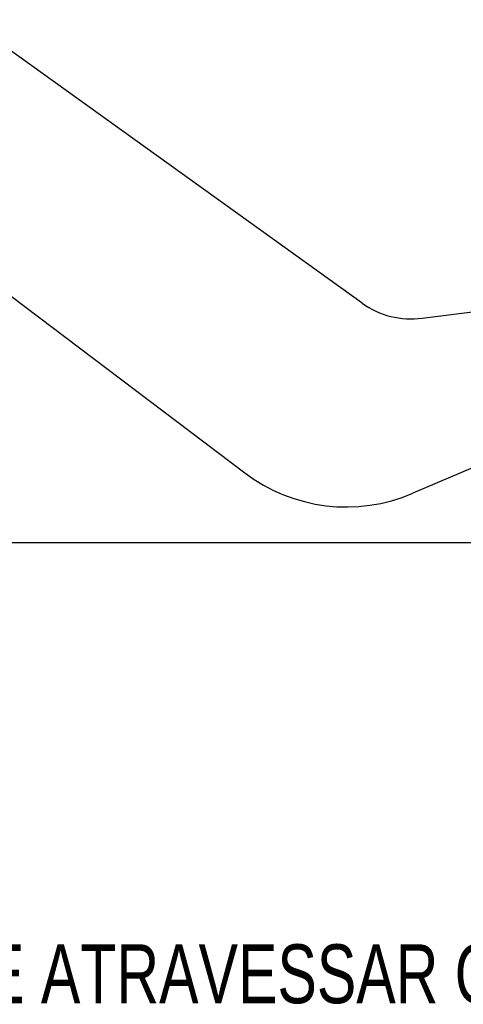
# Paper-space layout 'Folha2' of a CAD drawing. Header units: millimetres. Extents: x 0 to 500, y 59 to 259.
# Tile 22 of 24: x 423 to 450, y 119 to 177. Entities that reach past the tile are written whole.
import ezdxf

# ---------------------------------------------------------------- set-up
doc = ezdxf.new("R2010")
doc.units = ezdxf.units.MM
doc.layers.add('FORMATO', color=179, linetype='Continuous')
doc.styles.add('SLDTEXTSTYLE0', font='TXT', dxfattribs={"width": 0.75})

# ---------------------------------------------------------------- blocks, each defined once
blk = doc.blocks.new('SW_NOTE_0')
at = {"layer": 'FORMATO', "color": 0, "insert": (0, 4.512), "char_height": 3.5, "attachment_point": 1, "style": 'SLDTEXTSTYLE0'}
blk.add_mtext('GRAMPO RECUADO ANTES DE ATRAVESSAR O CHÃO', dxfattribs=at)

psp = doc.layouts.new('Folha2')

# ---------------------------------------------------------------- linework, layer by layer
at = {"color": 7, "linetype": 'Continuous', "lineweight": 25}
for p, q in [((443.699, 160.193), (420.255, 177.035)), ((418.245, 164.082), (436.726, 150.107)), ((447.259, 159.295), (451.038, 159.784)), ((454.424, 152.206), (446.699, 148.893))]:
    psp.add_line(p, q, dxfattribs=at)
for centre, radius, start, end in [((446.616, 164.254), 5, 234.30644, 277.37933), ((442.757, 158.083), 10, 232.90393, 293.21188)]:
    psp.add_arc(centre, radius, start, end, dxfattribs=at)
at = {"layer": 'FORMATO'}
psp.add_line((-0.478, 145.978), (499.696, 145.978), dxfattribs=at)

# ---------------------------------------------------------------- block references
psp.add_blockref('SW_NOTE_0', (370.982, 117.581), dxfattribs=at)

doc.saveas('drawing.dxf')
